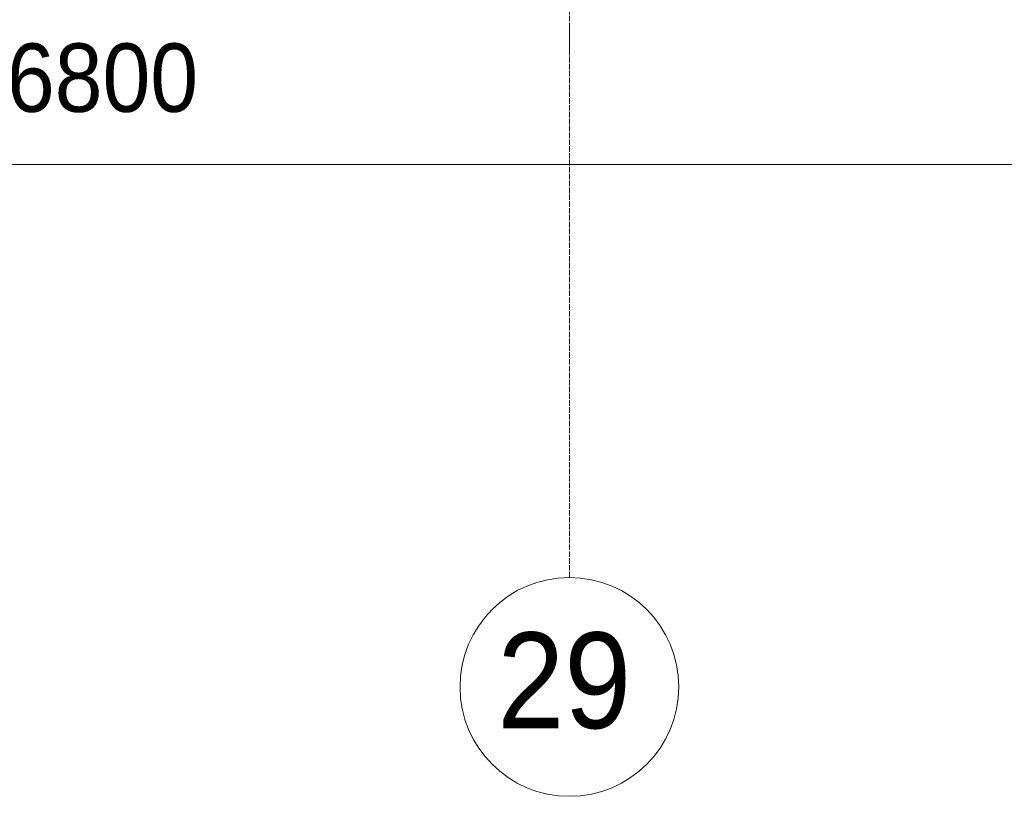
# Model space of a CAD drawing. Header units: millimetres. Extents: x -816133 to 919604, y 87941 to 147341.
# Tile 102 of 256: x -25662 to -22062, y 116400 to 119239. Entities that reach past the tile are written whole.
import ezdxf

# ---------------------------------------------------------------- set-up
doc = ezdxf.new("R2010")
doc.units = ezdxf.units.MM
doc.linetypes.add('Линия сетки', pattern=[25, 20, -2.5, 0, -2.5])
for name, color, linetype, lineweight in [('A-010-D_DIM', 7, 'Continuous', 9), ('Z-030-M_GRID', 7, 'Continuous', 9), ('Z-033_T_GRIDREF', 7, 'Continuous', 20), ('СС-011-ПОЖ-СИГНАЛИЗАЦИЯ', 1, 'Continuous', 30)]:
    doc.layers.add(name, color=color, linetype=linetype, lineweight=lineweight)
doc.styles.add('Arial', font='arial.ttf', dxfattribs={"width": 0.9, "height": 700})
doc.styles.add('Arial_3', font='arial.ttf', dxfattribs={"width": 0.9, "height": 500})

# ---------------------------------------------------------------- blocks, each defined once
blk = doc.blocks.new('10эт')
at = {"layer": 'A-010-D_DIM', "color": 9, "lineweight": 20}
for p, q in [((336651.7, 118086.6), (336651.7, 117986.6)), ((336651.7, 118086.6), (336651.7, 117986.6)), ((311151.7, 117586.6), (358551.7, 117586.6))]:
    blk.add_line(p, q, dxfattribs=at)
at = {"layer": 'Z-030-M_GRID', "color": 9, "linetype": 'Линия сетки'}
blk.add_line((336651.7, 116076.8), (336651.7, 137026.1), dxfattribs=at)
at = {"layer": 'Z-033_T_GRIDREF', "color": 9}
for start, end in [(0, 180), (180, 0)]:
    blk.add_arc((336651.7, 115676.8), 400, start, end, dxfattribs=at)
at = {"layer": 'A-010-D_DIM', "color": 9, "lineweight": 30, "style": 'Arial_3', "width": 0.9}
blk.add_text('46800', height=250, dxfattribs=at).set_placement((334420.2, 117779))
at = {"layer": 'Z-033_T_GRIDREF', "color": 9, "lineweight": 30, "style": 'Arial', "width": 0.9}
blk.add_text('29', height=350, dxfattribs=at).set_placement((336388.2, 115525.7))

msp = doc.modelspace()

# ---------------------------------------------------------------- block references
at = {"layer": 'СС-011-ПОЖ-СИГНАЛИЗАЦИЯ', "color": 9, "lineweight": 30}
msp.add_blockref('10эт', (-360303.7, 1122.9), dxfattribs=at)

doc.saveas('drawing.dxf')
